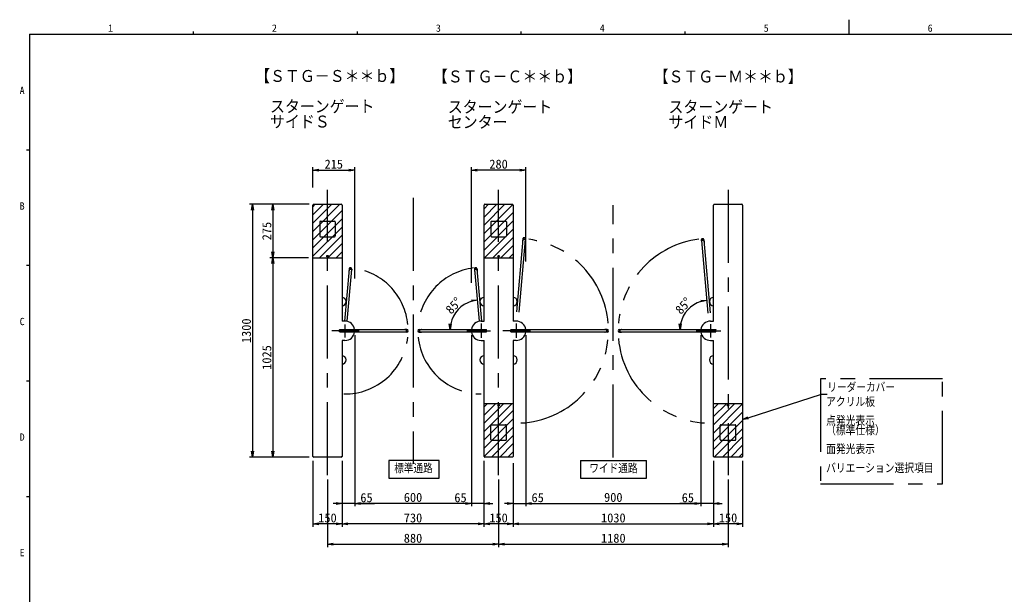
# Model space of a CAD drawing. Extents: x 10 to 587, y 5 to 411.
# Tile 4 of 8: x 12 to 349, y 214 to 411. Entities that reach past the tile are written whole.
import ezdxf
from ezdxf import colors
from ezdxf.entities.mleader import LeaderData, LeaderLine
from ezdxf.math import Vec2, Vec3

# ---------------------------------------------------------------- set-up
doc = ezdxf.new("R2010")
doc.units = 0
doc.header["$LTSCALE"] = 20
doc.linetypes.add('CENTER', pattern=[2, 1.25, -0.25, 0.25, -0.25])
doc.linetypes.add('PHANTOM', pattern=[2.5, 1.25, -0.25, 0.25, -0.25, 0.25, -0.25])
doc.layers.get('0').update_dxf_attribs({"linetype": 'CONTINUOUS'})
for name, color, linetype in [('MAIN10', 6, 'CONTINUOUS'), ('MAIN11', 1, 'CONTINUOUS'), ('WAKU10', 7, 'CONTINUOUS')]:
    doc.layers.add(name, color=color, linetype=linetype)
doc.styles.add('KNJYOKO', font='TXT', dxfattribs={"bigfont": 'BIGFONT'})
doc.dimstyles.new('MAIN1004', dxfattribs={"dimtxt": 3.1, "dimasz": 2, "dimexe": 1, "dimexo": 1.5, "dimgap": 0.09, "dimtad": 1, "dimlfac": 15, "dimdsep": 46, "dimtxsty": 'STANDARD', "dimcen": 0.09, "dimazin": 2, "dimtfac": 0.645161, "dimtdec": 4, "dimtmove": 0, "dimatfit": 3, "dimfxl": 1, "dimtvp": 0.66129, "dimtolj": 1, "dimtzin": 0, "dimarcsym": 0})
pattern_1 = [(45, (0, 0), (-1.414214, 1.414214), [])]

# ---------------------------------------------------------------- blocks, each defined once
blk = doc.blocks.new('_OPEN')
at = {"color": 0, "linetype": 'BYBLOCK', "lineweight": -2}
for p, q in [((-1, 0.166667), (0, 0)), ((0, 0), (-1, -0.166667)), ((0, 0), (-1, 0))]:
    blk.add_line(p, q, dxfattribs=at)
blk = doc.blocks.new('*D2')
at = {"layer": 'MAIN10', "color": 0, "linetype": 'BYBLOCK', "lineweight": -2}
for p, q in [((110.91, 347.71), (90.41, 347.71)), ((91.41, 345.71), (91.41, 263.04)), ((110.91, 261.04), (90.41, 261.04))]:
    blk.add_line(p, q, dxfattribs=at)
at = {"layer": 'MAIN10', "color": 0, "linetype": 'BYBLOCK', "xscale": 2, "yscale": 2, "zscale": 2}
for p, rotation in [((91.41, 347.71), 90), ((91.41, 261.04), 270)]:
    blk.add_blockref('_OPEN', p, dxfattribs=dict(at, rotation=rotation))
at = {"layer": 'MAIN10', "color": 0, "linetype": 'BYBLOCK', "insert": (89.36, 304.38), "char_height": 3.1, "attachment_point": 5, "rotation": 90, "line_spacing_factor": 0.667742}
blk.add_mtext('\\A1;1300', dxfattribs=at)
blk = doc.blocks.new('*D3')
at = {"layer": 'MAIN10', "color": 0, "linetype": 'BYBLOCK', "lineweight": -2}
for p, q in [((117.15, 253.38), (117.15, 230.19)), ((175.81, 253.38), (175.81, 230.19)), ((119.15, 231.19), (173.81, 231.19))]:
    blk.add_line(p, q, dxfattribs=at)
at = {"layer": 'MAIN10', "color": 0, "linetype": 'BYBLOCK', "xscale": 2, "yscale": 2, "zscale": 2, "rotation": 180}
blk.add_blockref('_OPEN', (117.15, 231.19), dxfattribs=at)
at = {"layer": 'MAIN10', "color": 0, "linetype": 'BYBLOCK', "xscale": 2, "yscale": 2, "zscale": 2}
blk.add_blockref('_OPEN', (175.81, 231.19), dxfattribs=at)
at = {"layer": 'MAIN10', "color": 0, "linetype": 'BYBLOCK', "insert": (146.48, 233.24), "char_height": 3.1, "attachment_point": 5, "line_spacing_factor": 0.667742}
blk.add_mtext('\\A1;880', dxfattribs=at)
blk = doc.blocks.new('*D4')
at = {"layer": 'MAIN10', "color": 0, "linetype": 'BYBLOCK', "lineweight": -2}
for p, q in [((180.81, 258.96), (180.81, 237.15)), ((249.48, 259.81), (249.48, 237.15)), ((182.81, 238.15), (247.48, 238.15))]:
    blk.add_line(p, q, dxfattribs=at)
at = {"layer": 'MAIN10', "color": 0, "linetype": 'BYBLOCK', "xscale": 2, "yscale": 2, "zscale": 2, "rotation": 180}
blk.add_blockref('_OPEN', (180.81, 238.15), dxfattribs=at)
at = {"layer": 'MAIN10', "color": 0, "linetype": 'BYBLOCK', "xscale": 2, "yscale": 2, "zscale": 2}
blk.add_blockref('_OPEN', (249.48, 238.15), dxfattribs=at)
at = {"layer": 'MAIN10', "color": 0, "linetype": 'BYBLOCK', "insert": (215.15, 240.2), "char_height": 3.1, "attachment_point": 5, "line_spacing_factor": 0.667742}
blk.add_mtext('\\A1;1030', dxfattribs=at)
blk = doc.blocks.new('*D5')
at = {"layer": 'MAIN10', "color": 0, "linetype": 'BYBLOCK', "lineweight": -2}
for p, q in [((185.15, 302.88), (185.15, 244.19)), ((245.15, 302.88), (245.15, 244.19)), ((187.15, 245.19), (243.15, 245.19))]:
    blk.add_line(p, q, dxfattribs=at)
at = {"layer": 'MAIN10', "color": 0, "linetype": 'BYBLOCK', "xscale": 2, "yscale": 2, "zscale": 2, "rotation": 180}
blk.add_blockref('_OPEN', (185.15, 245.19), dxfattribs=at)
at = {"layer": 'MAIN10', "color": 0, "linetype": 'BYBLOCK', "xscale": 2, "yscale": 2, "zscale": 2}
blk.add_blockref('_OPEN', (245.15, 245.19), dxfattribs=at)
at = {"layer": 'MAIN10', "color": 0, "linetype": 'BYBLOCK', "insert": (215.15, 247.24), "char_height": 3.1, "attachment_point": 5, "line_spacing_factor": 0.667742}
blk.add_mtext('\\A1;900', dxfattribs=at)
blk = doc.blocks.new('*D6')
at = {"layer": 'MAIN10', "color": 0, "linetype": 'BYBLOCK', "lineweight": -2}
for p, q in [((175.81, 253.38), (175.81, 230.19)), ((254.48, 253.38), (254.48, 230.19)), ((177.81, 231.19), (252.48, 231.19))]:
    blk.add_line(p, q, dxfattribs=at)
at = {"layer": 'MAIN10', "color": 0, "linetype": 'BYBLOCK', "xscale": 2, "yscale": 2, "zscale": 2, "rotation": 180}
blk.add_blockref('_OPEN', (175.81, 231.19), dxfattribs=at)
at = {"layer": 'MAIN10', "color": 0, "linetype": 'BYBLOCK', "xscale": 2, "yscale": 2, "zscale": 2}
blk.add_blockref('_OPEN', (254.48, 231.19), dxfattribs=at)
at = {"layer": 'MAIN10', "color": 0, "linetype": 'BYBLOCK', "insert": (215.15, 233.24), "char_height": 3.1, "attachment_point": 5, "line_spacing_factor": 0.667742}
blk.add_mtext('\\A1;1180', dxfattribs=at)
blk = doc.blocks.new('*D7')
at = {"layer": 'MAIN10', "color": 0, "linetype": 'BYBLOCK', "lineweight": -2}
for p, q in [((249.48, 259.81), (249.48, 237.15)), ((259.48, 259.81), (259.48, 237.15)), ((257.48, 238.15), (251.48, 238.15))]:
    blk.add_line(p, q, dxfattribs=at)
at = {"layer": 'MAIN10', "color": 0, "linetype": 'BYBLOCK', "xscale": 2, "yscale": 2, "zscale": 2}
for p, rotation in [((249.48, 238.15), 180), ((259.48, 238.15), 360)]:
    blk.add_blockref('_OPEN', p, dxfattribs=dict(at, rotation=rotation))
at = {"layer": 'MAIN10', "color": 0, "linetype": 'BYBLOCK', "insert": (254.48, 240.2), "char_height": 3.1, "attachment_point": 5, "line_spacing_factor": 0.667742}
blk.add_mtext('\\A1;150', dxfattribs=at)
blk = doc.blocks.new('*D8')
at = {"layer": 'MAIN10', "color": 0, "linetype": 'BYBLOCK', "lineweight": -2}
for p, q in [((170.81, 259.78), (170.81, 237.15)), ((180.81, 257.95), (180.81, 237.15)), ((178.81, 238.15), (172.81, 238.15))]:
    blk.add_line(p, q, dxfattribs=at)
at = {"layer": 'MAIN10', "color": 0, "linetype": 'BYBLOCK', "xscale": 2, "yscale": 2, "zscale": 2}
for p, rotation in [((170.81, 238.15), 180), ((180.81, 238.15), 360)]:
    blk.add_blockref('_OPEN', p, dxfattribs=dict(at, rotation=rotation))
at = {"layer": 'MAIN10', "color": 0, "linetype": 'BYBLOCK', "insert": (175.81, 240.2), "char_height": 3.1, "attachment_point": 5, "line_spacing_factor": 0.667742}
blk.add_mtext('\\A1;150', dxfattribs=at)
blk = doc.blocks.new('*D9')
at = {"layer": 'MAIN10', "color": 0, "linetype": 'BYBLOCK', "lineweight": -2}
for p, q in [((122.15, 259.81), (122.15, 237.15)), ((170.81, 259.78), (170.81, 237.15)), ((168.81, 238.15), (124.15, 238.15))]:
    blk.add_line(p, q, dxfattribs=at)
at = {"layer": 'MAIN10', "color": 0, "linetype": 'BYBLOCK', "xscale": 2, "yscale": 2, "zscale": 2}
for p, rotation in [((122.15, 238.15), 180), ((170.81, 238.15), 360)]:
    blk.add_blockref('_OPEN', p, dxfattribs=dict(at, rotation=rotation))
at = {"layer": 'MAIN10', "color": 0, "linetype": 'BYBLOCK', "insert": (146.48, 240.2), "char_height": 3.1, "attachment_point": 5, "line_spacing_factor": 0.667742}
blk.add_mtext('\\A1;730', dxfattribs=at)
blk = doc.blocks.new('*D10')
at = {"layer": 'MAIN10', "color": 0, "linetype": 'BYBLOCK', "lineweight": -2}
for p, q in [((112.15, 259.81), (112.15, 237.15)), ((122.15, 259.81), (122.15, 237.15)), ((120.15, 238.15), (114.15, 238.15))]:
    blk.add_line(p, q, dxfattribs=at)
at = {"layer": 'MAIN10', "color": 0, "linetype": 'BYBLOCK', "xscale": 2, "yscale": 2, "zscale": 2}
for p, rotation in [((112.15, 238.15), 180), ((122.15, 238.15), 360)]:
    blk.add_blockref('_OPEN', p, dxfattribs=dict(at, rotation=rotation))
at = {"layer": 'MAIN10', "color": 0, "linetype": 'BYBLOCK', "insert": (117.15, 240.2), "char_height": 3.1, "attachment_point": 5, "line_spacing_factor": 0.667742}
blk.add_mtext('\\A1;150', dxfattribs=at)
blk = doc.blocks.new('*D20')
at = {"layer": 'MAIN10', "color": 0, "linetype": 'BYBLOCK', "lineweight": -2}
for p, q in [((110.91, 347.71), (97.41, 347.71)), ((98.41, 345.71), (98.41, 331.38)), ((110.65, 329.38), (97.41, 329.38))]:
    blk.add_line(p, q, dxfattribs=at)
at = {"layer": 'MAIN10', "color": 0, "linetype": 'BYBLOCK', "xscale": 2, "yscale": 2, "zscale": 2}
for p, rotation in [((98.41, 347.71), 90), ((98.41, 329.38), 270)]:
    blk.add_blockref('_OPEN', p, dxfattribs=dict(at, rotation=rotation))
at = {"layer": 'MAIN10', "color": 0, "linetype": 'BYBLOCK', "insert": (96.36, 338.54), "char_height": 3.1, "attachment_point": 5, "rotation": 90, "line_spacing_factor": 0.667742}
blk.add_mtext('\\A1;275', dxfattribs=at)
blk = doc.blocks.new('*D21')
at = {"layer": 'MAIN10', "color": 0, "linetype": 'BYBLOCK', "lineweight": -2}
for p, q in [((110.65, 329.38), (97.41, 329.38)), ((98.41, 327.38), (98.41, 263.04)), ((110.91, 261.04), (97.41, 261.04))]:
    blk.add_line(p, q, dxfattribs=at)
at = {"layer": 'MAIN10', "color": 0, "linetype": 'BYBLOCK', "xscale": 2, "yscale": 2, "zscale": 2}
for p, rotation in [((98.41, 329.38), 90), ((98.41, 261.04), 270)]:
    blk.add_blockref('_OPEN', p, dxfattribs=dict(at, rotation=rotation))
at = {"layer": 'MAIN10', "color": 0, "linetype": 'BYBLOCK', "insert": (96.36, 295.21), "char_height": 3.1, "attachment_point": 5, "rotation": 90, "line_spacing_factor": 0.667742}
blk.add_mtext('\\A1;1025', dxfattribs=at)
blk = doc.blocks.new('*D33')
at = {"layer": 'MAIN10', "color": 0, "linetype": 'BYBLOCK', "lineweight": -2}
blk.add_arc((248.04, 304.78), 10, 106.4585, 168.5415, dxfattribs=at)
at = {"layer": 'MAIN10', "color": 0, "linetype": 'BYBLOCK', "xscale": 2, "yscale": 2, "zscale": 2}
for p, rotation in [((247.17, 314.74), 5.000000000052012), ((238.04, 304.78), 270)]:
    blk.add_blockref('_OPEN', p, dxfattribs=dict(at, rotation=rotation))
at = {"layer": 'MAIN10', "color": 0, "linetype": 'BYBLOCK', "insert": (239.16, 312.92), "char_height": 3.1, "attachment_point": 5, "rotation": 47.5, "line_spacing_factor": 0.667742}
blk.add_mtext('\\A1;85°', dxfattribs=at)
blk = doc.blocks.new('*D34')
at = {"layer": 'MAIN10', "color": 0, "linetype": 'BYBLOCK', "lineweight": -2}
blk.add_arc((169.38, 304.78), 10.11, 106.3293, 168.6707, dxfattribs=at)
at = {"layer": 'MAIN10', "color": 0, "linetype": 'BYBLOCK', "xscale": 2, "yscale": 2, "zscale": 2}
for p, rotation in [((168.5, 314.85), 5.0000000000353), ((159.26, 304.78), 270)]:
    blk.add_blockref('_OPEN', p, dxfattribs=dict(at, rotation=rotation))
at = {"layer": 'MAIN10', "color": 0, "linetype": 'BYBLOCK', "insert": (160.41, 312.99), "char_height": 3.1, "attachment_point": 5, "rotation": 47.5, "line_spacing_factor": 0.667742}
blk.add_mtext('\\A1;85°', dxfattribs=at)
blk = doc.blocks.new('*D35')
at = {"layer": 'MAIN10', "color": 0, "linetype": 'BYBLOCK', "lineweight": -2}
for p, q in [((245.15, 302.88), (245.15, 244.19)), ((249.48, 254.63), (249.48, 244.19)), ((243.15, 245.19), (237.92, 245.19)), ((249.48, 245.19), (245.15, 245.19)), ((251.48, 245.19), (252.48, 245.19))]:
    blk.add_line(p, q, dxfattribs=at)
at = {"layer": 'MAIN10', "color": 0, "linetype": 'BYBLOCK', "xscale": 2, "yscale": 2, "zscale": 2}
for p, rotation in [((245.15, 245.19), 360), ((249.48, 245.19), 180)]:
    blk.add_blockref('_OPEN', p, dxfattribs=dict(at, rotation=rotation))
at = {"layer": 'MAIN10', "color": 0, "linetype": 'BYBLOCK', "insert": (240.71, 247.14), "char_height": 3.1, "attachment_point": 5, "line_spacing_factor": 0.667742}
blk.add_mtext('\\A1;65', dxfattribs=at)
blk = doc.blocks.new('*D36')
at = {"layer": 'MAIN10', "color": 0, "linetype": 'BYBLOCK', "lineweight": -2}
for p, q in [((185.15, 302.88), (185.15, 244.19)), ((180.81, 254.47), (180.81, 244.19)), ((178.81, 245.19), (177.81, 245.19)), ((180.81, 245.19), (185.15, 245.19)), ((187.15, 245.19), (192.01, 245.19))]:
    blk.add_line(p, q, dxfattribs=at)
at = {"layer": 'MAIN10', "color": 0, "linetype": 'BYBLOCK', "xscale": 2, "yscale": 2, "zscale": 2}
blk.add_blockref('_OPEN', (180.81, 245.19), dxfattribs=at)
at = {"layer": 'MAIN10', "color": 0, "linetype": 'BYBLOCK', "xscale": 2, "yscale": 2, "zscale": 2, "rotation": 180}
blk.add_blockref('_OPEN', (185.15, 245.19), dxfattribs=at)
at = {"layer": 'MAIN10', "color": 0, "linetype": 'BYBLOCK', "insert": (189.22, 247.14), "char_height": 3.1, "attachment_point": 5, "line_spacing_factor": 0.667742}
blk.add_mtext('\\A1;65', dxfattribs=at)
blk = doc.blocks.new('*D37')
at = {"layer": 'MAIN10', "color": 0, "linetype": 'BYBLOCK', "lineweight": -2}
for p, q in [((166.48, 302.88), (166.48, 244.19)), ((170.81, 259.81), (170.81, 244.19)), ((164.48, 245.19), (159.97, 245.19)), ((170.81, 245.19), (166.48, 245.19)), ((172.81, 245.19), (173.81, 245.19))]:
    blk.add_line(p, q, dxfattribs=at)
at = {"layer": 'MAIN10', "color": 0, "linetype": 'BYBLOCK', "xscale": 2, "yscale": 2, "zscale": 2}
for p, rotation in [((166.48, 245.19), 360), ((170.81, 245.19), 180)]:
    blk.add_blockref('_OPEN', p, dxfattribs=dict(at, rotation=rotation))
at = {"layer": 'MAIN10', "color": 0, "linetype": 'BYBLOCK', "insert": (162.76, 247.14), "char_height": 3.1, "attachment_point": 5, "line_spacing_factor": 0.667742}
blk.add_mtext('\\A1;65', dxfattribs=at)
blk = doc.blocks.new('*D38')
at = {"layer": 'MAIN10', "color": 0, "linetype": 'BYBLOCK', "lineweight": -2}
for p, q in [((126.48, 302.88), (126.48, 244.19)), ((166.48, 302.88), (166.48, 244.19)), ((164.48, 245.19), (128.48, 245.19))]:
    blk.add_line(p, q, dxfattribs=at)
at = {"layer": 'MAIN10', "color": 0, "linetype": 'BYBLOCK', "xscale": 2, "yscale": 2, "zscale": 2}
for p, rotation in [((126.48, 245.19), 180), ((166.48, 245.19), 360)]:
    blk.add_blockref('_OPEN', p, dxfattribs=dict(at, rotation=rotation))
at = {"layer": 'MAIN10', "color": 0, "linetype": 'BYBLOCK', "insert": (146.48, 247.24), "char_height": 3.1, "attachment_point": 5, "line_spacing_factor": 0.667742}
blk.add_mtext('\\A1;600', dxfattribs=at)
blk = doc.blocks.new('*D39')
at = {"layer": 'MAIN10', "color": 0, "linetype": 'BYBLOCK', "lineweight": -2}
for p, q in [((126.48, 302.88), (126.48, 244.19)), ((122.15, 259.81), (122.15, 244.19)), ((120.15, 245.19), (119.15, 245.19)), ((126.48, 245.19), (122.15, 245.19)), ((128.48, 245.19), (133.32, 245.19))]:
    blk.add_line(p, q, dxfattribs=at)
at = {"layer": 'MAIN10', "color": 0, "linetype": 'BYBLOCK', "xscale": 2, "yscale": 2, "zscale": 2}
for p, rotation in [((122.15, 245.19), 360), ((126.48, 245.19), 180)]:
    blk.add_blockref('_OPEN', p, dxfattribs=dict(at, rotation=rotation))
at = {"layer": 'MAIN10', "color": 0, "linetype": 'BYBLOCK', "insert": (130.53, 247.14), "char_height": 3.1, "attachment_point": 5, "line_spacing_factor": 0.667742}
blk.add_mtext('\\A1;65', dxfattribs=at)
blk = doc.blocks.new('*D40')
at = {"layer": 'MAIN10', "color": 0, "linetype": 'BYBLOCK', "lineweight": -2}
for p, q in [((166.48, 320.81), (166.48, 360.42)), ((183.15, 359.42), (168.48, 359.42)), ((185.15, 328.12), (185.15, 360.42))]:
    blk.add_line(p, q, dxfattribs=at)
at = {"layer": 'MAIN10', "color": 0, "linetype": 'BYBLOCK', "xscale": 2, "yscale": 2, "zscale": 2}
for p, rotation in [((166.48, 359.42), 180), ((185.15, 359.42), 360)]:
    blk.add_blockref('_OPEN', p, dxfattribs=dict(at, rotation=rotation))
at = {"layer": 'MAIN10', "color": 0, "linetype": 'BYBLOCK', "insert": (175.81, 361.47), "char_height": 3.1, "attachment_point": 5, "line_spacing_factor": 0.667742}
blk.add_mtext('\\A1;280', dxfattribs=at)
blk = doc.blocks.new('*D41')
at = {"layer": 'MAIN10', "color": 0, "linetype": 'BYBLOCK', "lineweight": -2}
for p, q in [((112.15, 353.49), (112.15, 360.42)), ((114.15, 359.42), (124.48, 359.42)), ((126.48, 322.31), (126.48, 360.42))]:
    blk.add_line(p, q, dxfattribs=at)
at = {"layer": 'MAIN10', "color": 0, "linetype": 'BYBLOCK', "xscale": 2, "yscale": 2, "zscale": 2, "rotation": 180}
blk.add_blockref('_OPEN', (112.15, 359.42), dxfattribs=at)
at = {"layer": 'MAIN10', "color": 0, "linetype": 'BYBLOCK', "xscale": 2, "yscale": 2, "zscale": 2}
blk.add_blockref('_OPEN', (126.48, 359.42), dxfattribs=at)
at = {"layer": 'MAIN10', "color": 0, "linetype": 'BYBLOCK', "insert": (119.31, 361.47), "char_height": 3.1, "attachment_point": 5, "line_spacing_factor": 0.667742}
blk.add_mtext('\\A1;215', dxfattribs=at)

msp = doc.modelspace()

# ---------------------------------------------------------------- hatches: boundary and pattern name
at = {"layer": 'MAIN10', "linetype": 'CONTINUOUS'}
h = msp.add_hatch(dxfattribs=at)
h.set_pattern_fill('CAE_H1', style=0)
h.set_pattern_definition(pattern_1)
edge = h.paths.add_edge_path()
edge.add_line((112.14765, 347.44226), (112.14765, 329.3756))
edge.add_line((112.14765, 329.3756), (122.14765, 329.3756))
edge.add_line((122.14765, 329.3756), (122.14765, 347.44226))
edge.add_arc((121.88098, 347.44226), 0.26667, 0, 90)
edge.add_line((121.88098, 347.70893), (112.41432, 347.70893))
edge.add_arc((112.41432, 347.44226), 0.26667, 90, 180)
h = msp.add_hatch(dxfattribs=at)
h.set_pattern_fill('CAE_H1', style=0)
h.set_pattern_definition(pattern_1)
edge = h.paths.add_edge_path()
edge.add_line((170.81432, 347.44226), (170.81432, 329.3756))
edge.add_line((170.81432, 329.3756), (180.81432, 329.3756))
edge.add_line((180.81432, 329.3756), (180.81432, 347.44226))
edge.add_arc((180.54765, 347.44226), 0.26667, 0, 90)
edge.add_line((180.54765, 347.70893), (171.08098, 347.70893))
edge.add_arc((171.08098, 347.44226), 0.26667, 90, 180)
h = msp.add_hatch(dxfattribs=at)
h.set_pattern_fill('CAE_H1', style=0)
h.set_pattern_definition(pattern_1)
edge = h.paths.add_edge_path()
edge.add_line((170.81432, 279.3756), (170.81432, 261.30893))
edge.add_arc((171.08098, 261.30893), 0.26667, 180, 270)
edge.add_line((171.08098, 261.04226), (180.54765, 261.04226))
edge.add_arc((180.54765, 261.30893), 0.26667, 270, 360)
edge.add_line((180.81432, 261.30893), (180.81432, 279.3756))
edge.add_line((180.81432, 279.3756), (170.81432, 279.3756))
h = msp.add_hatch(dxfattribs=at)
h.set_pattern_fill('CAE_H1', style=0)
h.set_pattern_definition(pattern_1)
edge = h.paths.add_edge_path()
edge.add_line((249.48098, 261.30893), (249.48098, 279.3756))
edge.add_line((249.48098, 279.3756), (259.48098, 279.3756))
edge.add_line((259.48098, 279.3756), (259.48098, 261.30893))
edge.add_arc((259.21432, 261.30893), 0.26667, 270, 360)
edge.add_line((259.21432, 261.04226), (249.74765, 261.04226))
edge.add_arc((249.74765, 261.30893), 0.26667, 180, 270)

# ---------------------------------------------------------------- linework, layer by layer
at = {"layer": 'MAIN10', "color": 3, "linetype": 'CENTER'}
for p, q in [((146.48098, 349.89013), (146.48098, 258.73228)), ((215.14765, 260.95113), (215.14765, 347.44226)), ((128.05773, 304.3756), (118.62926, 304.3756)), ((123.14765, 306.49317), (123.14765, 302.07752)), ((164.90424, 304.3756), (172.99828, 304.3756)), ((169.81432, 306.9122), (169.81432, 301.93799)), ((186.7244, 304.3756), (177.29593, 304.3756)), ((181.81432, 306.84846), (181.81432, 301.92526)), ((243.5709, 304.3756), (252.03813, 304.3756)), ((248.48098, 306.60959), (248.48098, 302.03474))]:
    msp.add_line(p, q, dxfattribs=at)
at = {"layer": 'MAIN10', "color": 3, "linetype": 'PHANTOM'}
for p, q in [((184.15834, 335.75739), (181.70426, 307.70711)), ((184.9553, 335.68766), (182.50122, 307.63739)), ((184.09774, 335.82961), (184.03789, 335.14556)), ((184.10024, 335.09326), (184.08031, 335.095)), ((184.15544, 335.72418), (184.19155, 335.75448)), ((184.9553, 335.68766), (184.15834, 335.75739)), ((184.1846, 335.82201), (184.94066, 335.75586)), ((184.91712, 335.02179), (184.89719, 335.02353)), ((184.92209, 335.69057), (184.95239, 335.65445)), ((185.02752, 335.74826), (184.96767, 335.06421)), ((245.29683, 335.4162), (245.35668, 334.73214)), ((246.16601, 335.42532), (245.36906, 335.3556)), ((246.16601, 335.42532), (245.36906, 335.3556)), ((245.36906, 335.3556), (246.16601, 335.42532)), ((245.36906, 335.3556), (247.79409, 307.63739)), ((245.40226, 335.3585), (245.37196, 335.32239)), ((246.13975, 335.48994), (245.3837, 335.4238)), ((245.40724, 334.68972), (245.42716, 334.69147)), ((246.16892, 335.39211), (246.13281, 335.42242)), ((246.16601, 335.42532), (248.59104, 307.70711)), ((246.22412, 334.76119), (246.24404, 334.76293)), ((246.22662, 335.49754), (246.28646, 334.81349)), ((124.59106, 325.46337), (123.03759, 307.70711)), ((125.38802, 325.39365), (123.83455, 307.63739)), ((124.53046, 325.5356), (124.47062, 324.85154)), ((124.53296, 324.79924), (124.51304, 324.80099)), ((124.58816, 325.43017), (124.62427, 325.46047)), ((124.59106, 325.46337), (125.38802, 325.39365)), ((124.59106, 325.46337), (125.38802, 325.39365)), ((125.38802, 325.39365), (124.59106, 325.46337)), ((124.61732, 325.528), (125.37338, 325.46185)), ((125.34984, 324.72778), (125.32992, 324.72952)), ((125.35481, 325.39655), (125.38512, 325.36044)), ((125.46024, 325.45425), (125.4004, 324.7702)), ((167.50173, 325.45425), (167.56157, 324.7702)), ((168.3709, 325.46337), (167.57395, 325.39365)), ((168.3709, 325.46337), (167.57395, 325.39365)), ((167.57395, 325.39365), (168.3709, 325.46337)), ((167.57395, 325.39365), (169.12742, 307.63739)), ((167.60716, 325.39655), (167.57685, 325.36044)), ((168.34465, 325.528), (167.58859, 325.46185)), ((167.61213, 324.72778), (167.63205, 324.72952)), ((168.37381, 325.43017), (168.3377, 325.46047)), ((168.3709, 325.46337), (169.92438, 307.70711)), ((168.42901, 324.79924), (168.44893, 324.80099)), ((168.43151, 325.5356), (168.49135, 324.85154)), ((328.01737, 287.87198), (286.19988, 287.87198)), ((286.19988, 287.87198), (286.19988, 251.87463)), ((328.01737, 251.87463), (328.01737, 287.87198)), ((286.19988, 251.87463), (328.01737, 251.87463))]:
    msp.add_line(p, q, dxfattribs=at)
at = {"layer": 'MAIN10', "color": 3, "linetype": 'CONTINUOUS'}
for p, q in [((123.14765, 307.70893), (122.14765, 307.70893)), ((169.81432, 307.70893), (170.81432, 307.70893)), ((181.81432, 307.70893), (180.81432, 307.70893)), ((248.48098, 307.70893), (249.48098, 307.70893)), ((121.38098, 304.7756), (121.31432, 304.70893)), ((121.31432, 304.04226), (121.31432, 304.70893)), ((121.38098, 303.9756), (121.31432, 304.04226)), ((121.38098, 304.7756), (144.28098, 304.7756)), ((121.38098, 303.9756), (144.28098, 303.9756)), ((143.61432, 304.7756), (143.61432, 304.7956)), ((143.61432, 303.9556), (143.61432, 303.9756)), ((144.34765, 304.84226), (143.66098, 304.84226)), ((144.34765, 303.90893), (143.66098, 303.90893)), ((144.24765, 304.7756), (144.28098, 304.74226)), ((144.28098, 304.00893), (144.24765, 303.9756)), ((144.28098, 304.7756), (144.28098, 303.9756)), ((144.28098, 304.7756), (144.28098, 303.9756)), ((144.28098, 303.9756), (144.28098, 304.7756)), ((144.34765, 304.75507), (144.34765, 303.99612)), ((148.61432, 304.84226), (149.30098, 304.84226)), ((148.61432, 304.75507), (148.61432, 303.99612)), ((148.61432, 303.90893), (149.30098, 303.90893)), ((148.68098, 304.7756), (148.68098, 303.9756)), ((148.68098, 304.7756), (148.68098, 303.9756)), ((148.68098, 303.9756), (148.68098, 304.7756)), ((148.71432, 304.7756), (148.68098, 304.74226)), ((148.68098, 304.7756), (171.58098, 304.7756)), ((148.68098, 304.00893), (148.71432, 303.9756)), ((148.68098, 303.9756), (171.58098, 303.9756)), ((149.34765, 304.7756), (149.34765, 304.7956)), ((149.34765, 303.9556), (149.34765, 303.9756)), ((171.58098, 304.7756), (171.64765, 304.70893)), ((171.58098, 303.9756), (171.64765, 304.04226)), ((171.64765, 304.04226), (171.64765, 304.70893)), ((180.04765, 304.7756), (179.98098, 304.70893)), ((179.98098, 304.04226), (179.98098, 304.70893)), ((180.04765, 303.9756), (179.98098, 304.04226)), ((180.04765, 304.7756), (212.94765, 304.7756)), ((180.04765, 303.9756), (212.94765, 303.9756)), ((212.28098, 304.7756), (212.28098, 304.7956)), ((212.28098, 303.9556), (212.28098, 303.9756)), ((213.01432, 304.84226), (212.32765, 304.84226)), ((213.01432, 303.90893), (212.32765, 303.90893)), ((212.91432, 304.7756), (212.94765, 304.74226)), ((212.94765, 304.00893), (212.91432, 303.9756)), ((212.94765, 304.7756), (212.94765, 303.9756)), ((212.94765, 304.7756), (212.94765, 303.9756)), ((212.94765, 303.9756), (212.94765, 304.7756)), ((213.01432, 304.75507), (213.01432, 303.99612)), ((217.28098, 304.84226), (217.96765, 304.84226)), ((217.28098, 304.75507), (217.28098, 303.99612)), ((217.28098, 303.90893), (217.96765, 303.90893)), ((217.34765, 304.7756), (217.34765, 303.9756)), ((217.34765, 304.7756), (217.34765, 303.9756)), ((217.34765, 303.9756), (217.34765, 304.7756)), ((217.38098, 304.7756), (217.34765, 304.74226)), ((217.34765, 304.7756), (250.24765, 304.7756)), ((217.34765, 304.00893), (217.38098, 303.9756)), ((217.34765, 303.9756), (250.24765, 303.9756)), ((218.01432, 304.7756), (218.01432, 304.7956)), ((218.01432, 303.9556), (218.01432, 303.9756)), ((250.24765, 304.7756), (250.31432, 304.70893)), ((250.24765, 303.9756), (250.31432, 304.04226)), ((250.31432, 304.04226), (250.31432, 304.70893)), ((123.14765, 301.04226), (122.14765, 301.04226)), ((169.81432, 301.04226), (170.81432, 301.04226)), ((181.81432, 301.04226), (180.81432, 301.04226)), ((248.48098, 301.04226), (249.48098, 301.04226)), ((155.45417, 259.90771), (138.16346, 259.90771)), ((138.16346, 259.90771), (138.16346, 253.82747)), ((155.45417, 253.82747), (155.45417, 259.90771)), ((203.85946, 259.90771), (226.47039, 259.90771)), ((203.85946, 259.90771), (203.85946, 253.82747)), ((226.47039, 253.82747), (226.47039, 259.90771)), ((138.16346, 253.82747), (155.45417, 253.82747)), ((203.85946, 253.82747), (226.47039, 253.82747))]:
    msp.add_line(p, q, dxfattribs=at)
for centre in [(117.14765, 329.94226), (175.81432, 329.94226), (175.81432, 278.80893), (254.48098, 278.80893)]:
    msp.add_circle(centre, 0.26667, dxfattribs=at)
at = {"layer": 'MAIN10', "color": 3, "linetype": 'PHANTOM'}
for centre, radius, start, end in [((184.08438, 335.14149), 0.04667, 175, 265), ((184.56263, 335.78894), 0.46667, 355, 535), ((184.18634, 335.84193), 0.02, 171.9830387, 265), ((184.56263, 335.78894), 0.4, 358.0169613, 531.9830387), ((184.92118, 335.06828), 0.04667, 265, 355), ((184.9424, 335.77579), 0.02, 265, 358.0169613), ((181.81432, 304.3756), 31.66667, 4.6212978, 82.136083), ((248.48098, 304.3756), 31.66667, 97.3219181, 175.3787022), ((245.76173, 335.45687), 0.46667, 5, 185), ((245.40317, 334.73621), 0.04667, 185, 275), ((245.76173, 335.45687), 0.4, 8.0169613, 181.9830387), ((245.38195, 335.44372), 0.02, 181.9830387, 275), ((246.13801, 335.50987), 0.02, 275, 368.0169613), ((246.23997, 334.80942), 0.04667, 275, 365), ((124.5171, 324.84748), 0.04667, 175, 265), ((124.99535, 325.49492), 0.46667, 355, 535), ((124.61907, 325.54792), 0.02, 171.9830387, 265), ((124.99535, 325.49492), 0.4, 358.0169613, 531.9830387), ((125.35391, 324.77427), 0.04667, 265, 355), ((125.37513, 325.48177), 0.02, 265, 358.0169613), ((123.14765, 304.3756), 21.66667, 5.5511505, 79.0407204), ((169.81432, 304.3756), 21.66667, 96.910089, 174.4488495), ((167.96662, 325.49492), 0.46667, 5, 185), ((167.60806, 324.77427), 0.04667, 185, 275), ((167.96662, 325.49492), 0.4, 8.0169613, 181.9830387), ((167.58684, 325.48177), 0.02, 181.9830387, 275), ((168.3429, 325.54792), 0.02, 275, 368.0169613), ((168.44487, 324.84748), 0.04667, 275, 365), ((123.14765, 304.3756), 21.66667, 269.0449157, 354.1119987), ((169.81432, 304.3756), 21.66667, 185.8880013, 270), ((181.81432, 304.3756), 31.66667, 273.0257494, 355.1154123), ((248.48098, 304.3756), 31.66667, 184.8845877, 270)]:
    msp.add_arc(centre, radius, start, end, dxfattribs=at)
at = {"layer": 'MAIN10', "color": 3, "linetype": 'CONTINUOUS'}
for centre, radius, start, end in [((123.14765, 304.3756), 3.33333, 6.8921026, 90), ((169.81432, 304.3756), 3.33333, 90, 173.1078974), ((181.81432, 304.3756), 3.33333, 6.8921026, 90), ((248.48098, 304.3756), 3.33333, 90, 173.1078974), ((123.14765, 304.3756), 3.33333, 270, 353.1078974), ((143.66098, 304.7956), 0.04667, 90, 180), ((143.66098, 303.9556), 0.04667, 180, 270), ((144.34765, 304.3756), 0.46667, 270, 450), ((144.36765, 304.75507), 0.02, 86.9830387, 180), ((144.36765, 303.99612), 0.02, 180, 273.0169613), ((144.34765, 304.3756), 0.4, 273.0169613, 446.9830387), ((148.61432, 304.3756), 0.46667, 90, 270), ((148.61432, 304.3756), 0.4, 93.0169613, 266.9830387), ((148.59432, 304.75507), 0.02, 0, 93.0169613), ((148.59432, 303.99612), 0.02, 266.9830387, 360), ((149.30098, 304.7956), 0.04667, 0, 90), ((149.30098, 303.9556), 0.04667, 270, 360), ((169.81432, 304.3756), 3.33333, 186.8921026, 270), ((181.81432, 304.3756), 3.33333, 270, 353.1078974), ((212.32765, 304.7956), 0.04667, 90, 180), ((212.32765, 303.9556), 0.04667, 180, 270), ((213.01432, 304.3756), 0.46667, 270, 450), ((213.03432, 304.75507), 0.02, 86.9830387, 180), ((213.03432, 303.99612), 0.02, 180, 273.0169613), ((213.01432, 304.3756), 0.4, 273.0169613, 446.9830387), ((217.28098, 304.3756), 0.46667, 90, 270), ((217.28098, 304.3756), 0.4, 93.0169613, 266.9830387), ((217.26098, 304.75507), 0.02, 0, 93.0169613), ((217.26098, 303.99612), 0.02, 266.9830387, 360), ((217.96765, 304.7956), 0.04667, 0, 90), ((217.96765, 303.9556), 0.04667, 270, 360), ((248.48098, 304.3756), 3.33333, 186.8921026, 270)]:
    msp.add_arc(centre, radius, start, end, dxfattribs=at)
at = {"layer": 'MAIN11', "color": 3, "linetype": 'CENTER'}
for p, q in [((117.14765, 254.88026), (117.14765, 352.67694)), ((175.81432, 254.88026), (175.81432, 352.67694)), ((254.48098, 352.67694), (254.48098, 254.88026))]:
    msp.add_line(p, q, dxfattribs=at)
at = {"layer": 'MAIN11', "color": 7, "linetype": 'CONTINUOUS'}
for p, q in [((112.41432, 347.70893), (121.88098, 347.70893)), ((171.08098, 347.70893), (180.54765, 347.70893)), ((249.74765, 347.70893), (259.21432, 347.70893)), ((112.14765, 329.3756), (112.14765, 347.44226)), ((122.14765, 347.44226), (122.14765, 329.3756)), ((170.81432, 329.3756), (170.81432, 347.44226)), ((180.81432, 347.44226), (180.81432, 329.3756)), ((249.48098, 307.70893), (249.48098, 347.44226)), ((259.48098, 347.44226), (259.48098, 279.44226)), ((114.48098, 341.6556), (114.48098, 336.8556)), ((114.74765, 341.92226), (119.54765, 341.92226)), ((119.81432, 341.6556), (119.81432, 336.8556)), ((173.14765, 341.6556), (173.14765, 336.8556)), ((173.41432, 341.92226), (178.21432, 341.92226)), ((178.48098, 341.6556), (178.48098, 336.8556)), ((114.74765, 336.58893), (119.54765, 336.58893)), ((173.41432, 336.58893), (178.21432, 336.58893)), ((112.14765, 329.3756), (122.14765, 329.3756)), ((112.14765, 329.30893), (112.21432, 329.3756)), ((112.14765, 261.30893), (112.14765, 329.3756)), ((112.16765, 329.30065), (112.14765, 329.30893)), ((112.2226, 329.3556), (112.16765, 329.30065)), ((112.2226, 329.3556), (112.21432, 329.3756)), ((122.0727, 329.3556), (122.08098, 329.3756)), ((122.12765, 329.30065), (122.0727, 329.3556)), ((122.08098, 329.3756), (122.14765, 329.30893)), ((122.12765, 329.30065), (122.14765, 329.30893)), ((122.14765, 329.3556), (122.14765, 307.70893)), ((170.81432, 329.3756), (180.81432, 329.3756)), ((170.81432, 329.30893), (170.88098, 329.3756)), ((170.81432, 307.70893), (170.81432, 329.3756)), ((170.83432, 329.30065), (170.81432, 329.30893)), ((170.88927, 329.3556), (170.83432, 329.30065)), ((170.88927, 329.3556), (170.88098, 329.3756)), ((180.73937, 329.3556), (180.74765, 329.3756)), ((180.79432, 329.30065), (180.73937, 329.3556)), ((180.74765, 329.3756), (180.81432, 329.30893)), ((180.79432, 329.30065), (180.81432, 329.30893)), ((180.81432, 329.3756), (180.81432, 307.70893)), ((122.14765, 301.04226), (122.14765, 261.30893)), ((170.81432, 279.45055), (170.81432, 301.04226)), ((180.81432, 301.04226), (180.81432, 279.45055)), ((249.48098, 279.44226), (249.48098, 301.04226)), ((170.83432, 279.45055), (170.81432, 279.44226)), ((170.88098, 279.3756), (170.81432, 279.44226)), ((180.81432, 279.3756), (170.81432, 279.3756)), ((170.81432, 261.2756), (170.81432, 279.3756)), ((170.83432, 279.45055), (170.88927, 279.3956)), ((170.88927, 279.3956), (170.88098, 279.3756)), ((180.73937, 279.3956), (180.79432, 279.45055)), ((180.73937, 279.3956), (180.74765, 279.3756)), ((180.81432, 279.44226), (180.74765, 279.3756)), ((180.79432, 279.45055), (180.81432, 279.44226)), ((180.81432, 279.3756), (180.81432, 261.30893)), ((249.50098, 279.45055), (249.48098, 279.44226)), ((249.54765, 279.3756), (249.48098, 279.44226)), ((259.48098, 279.3756), (249.48098, 279.3756)), ((249.48098, 261.30893), (249.48098, 279.3756)), ((249.50098, 279.45055), (249.55594, 279.3956)), ((249.55594, 279.3956), (249.54765, 279.3756)), ((259.40603, 279.3956), (259.46098, 279.45055)), ((259.40603, 279.3956), (259.41432, 279.3756)), ((259.48098, 279.44226), (259.41432, 279.3756)), ((259.46098, 279.45055), (259.48098, 279.44226)), ((259.48098, 279.3756), (259.48098, 261.30893)), ((173.14765, 267.0956), (173.14765, 271.8956)), ((173.41432, 272.16226), (178.21432, 272.16226)), ((178.48098, 267.0956), (178.48098, 271.8956)), ((251.81432, 267.0956), (251.81432, 271.8956)), ((252.08098, 272.16226), (256.88098, 272.16226)), ((257.14765, 267.0956), (257.14765, 271.8956)), ((173.41432, 266.82893), (178.21432, 266.82893)), ((252.08098, 266.82893), (256.88098, 266.82893)), ((121.88098, 261.04226), (112.41432, 261.04226)), ((180.54765, 261.04226), (171.08098, 261.04226)), ((259.21432, 261.04226), (249.74765, 261.04226))]:
    msp.add_line(p, q, dxfattribs=at)
for centre, radius, start, end in [((112.41432, 347.44226), 0.26667, 90, 180), ((121.88098, 347.44226), 0.26667, 0, 90), ((171.08098, 347.44226), 0.26667, 90, 180), ((180.54765, 347.44226), 0.26667, 0, 90), ((249.74765, 347.44226), 0.26667, 90, 180), ((259.21432, 347.44226), 0.26667, 0, 90), ((249.76765, 347.42226), 0.26667, 90, 180), ((259.19432, 347.42226), 0.26667, 0, 90), ((114.74765, 341.6556), 0.26667, 90, 180), ((119.54765, 341.6556), 0.26667, 0, 90), ((173.41432, 341.6556), 0.26667, 90, 180), ((178.21432, 341.6556), 0.26667, 0, 90), ((114.74765, 336.8556), 0.26667, 180, 270), ((119.54765, 336.8556), 0.26667, 270, 360), ((173.41432, 336.8556), 0.26667, 180, 270), ((178.21432, 336.8556), 0.26667, 270, 360), ((122.08098, 314.3756), 1.46667, 272.6052513, 447.3947487), ((170.88098, 314.3756), 1.46667, 92.6052513, 267.3947487), ((180.74765, 314.3756), 1.46667, 272.6052513, 447.3947487), ((249.54765, 314.3756), 1.46667, 92.6052513, 267.3947487), ((122.08098, 294.3756), 1.46667, 272.6052513, 447.3947487), ((170.88098, 294.3756), 1.46667, 92.6052513, 267.3947487), ((180.74765, 294.3756), 1.46667, 272.6052513, 447.3947487), ((249.54765, 294.3756), 1.46667, 92.6052513, 267.3947487), ((173.41432, 271.8956), 0.26667, 90, 180), ((178.21432, 271.8956), 0.26667, 0, 90), ((252.08098, 271.8956), 0.26667, 90, 180), ((256.88098, 271.8956), 0.26667, 0, 90), ((173.41432, 267.0956), 0.26667, 180, 270), ((178.21432, 267.0956), 0.26667, 270, 360), ((252.08098, 267.0956), 0.26667, 180, 270), ((256.88098, 267.0956), 0.26667, 270, 360), ((112.41432, 261.30893), 0.26667, 180, 270), ((112.43432, 261.32893), 0.26667, 180, 270), ((121.86098, 261.32893), 0.26667, 270, 360), ((121.88098, 261.30893), 0.26667, 270, 360), ((171.08098, 261.30893), 0.26667, 180, 270), ((180.54765, 261.30893), 0.26667, 270, 360), ((249.74765, 261.30893), 0.26667, 180, 270), ((259.21432, 261.30893), 0.26667, 270, 360)]:
    msp.add_arc(centre, radius, start, end, dxfattribs=at)
at = {"layer": 'WAKU10', "color": 3, "linetype": 'CONTINUOUS'}
for p, q in [((296, 406), (296, 411)), ((15, 406), (577, 406)), ((15, 406), (15, 10)), ((71.2, 406), (71.2, 407)), ((127.4, 406), (127.4, 407)), ((183.6, 406), (183.6, 407)), ((239.8, 406), (239.8, 407)), ((14, 366.4), (15, 366.4)), ((14, 326.8), (15, 326.8)), ((14, 287.2), (15, 287.2)), ((14, 247.6), (15, 247.6))]:
    msp.add_line(p, q, dxfattribs=at)

# ---------------------------------------------------------------- texts
at = {"layer": 'MAIN10', "color": 1, "linetype": 'CONTINUOUS', "attachment_point": 1, "style": 'KNJYOKO'}
for s, insert, char_height, line_spacing_factor in [('{\\H0.93x;{【ＳＴＧ－Ｓ＊＊ｂ】\\P\\P\u3000スターンゲート\\P\u3000サイドＳ}}', (92.33848, 393.86822), 5, 0.672), ('{\\H0.93x;{【ＳＴＧ－Ｃ＊＊ｂ】\\P\\P\u3000スターンゲート\\P\u3000センター}}', (153.28453, 393.69845), 5, 0.672), ('{\\H0.93x;{【ＳＴＧ－Ｍ＊＊ｂ】\\P\\P\u3000スターンゲート\\P\u3000サイドＭ}}', (228.95233, 393.6858), 5, 0.672), ('{\\H0.94x;{アクリル板\\P\\P点発光表示\\P（標準仕様）\\P\\P面発光表示\\P\\Pバリエーション選択項目}}', (288.10244, 281.24676), 3.0999999, 0.667742), ('{\\H0.92x;{標準通路}}', (140.06354, 258.44753), 3.0999999, 0.667742), ('{\\H0.93x;{ワイド通路}}', (206.8996, 258.44753), 3.0999999, 0.667742)]:
    msp.add_mtext(s, dxfattribs=dict(at, insert=insert, char_height=char_height, line_spacing_factor=line_spacing_factor))
at = {"layer": 'WAKU10', "color": 12, "linetype": 'CONTINUOUS', "char_height": 3.0999999, "attachment_point": 1, "line_spacing_factor": 0.667742}
for s, insert in [('{\\H0.81x;{1}}', (41.91496, 409.3747)), ('{\\H0.81x;{2}}', (98.11496, 409.3747)), ('{\\H0.81x;{3}}', (154.31496, 409.3747)), ('{\\H0.81x;{4}}', (210.51496, 409.3747)), ('{\\H0.81x;{5}}', (266.71496, 409.3747)), ('{\\H0.81x;{6}}', (322.91496, 409.3747)), ('{\\H0.81x;{A}}', (11.61101, 387.99742)), ('{\\H0.81x;{B}}', (11.61101, 348.39742)), ('{\\H0.81x;{C}}', (11.61101, 308.79742)), ('{\\H0.81x;{D}}', (11.61101, 269.19742)), ('{\\H0.81x;{E}}', (11.61101, 229.59742))]:
    msp.add_mtext(s, dxfattribs=dict(at, insert=insert))

# ---------------------------------------------------------------- dimensions: what is measured, and where the dimension line sits
at = {"layer": 'MAIN10', "color": 7, "linetype": 'CONTINUOUS'}
for base, p1, p2, picture, middle in [((112.14765, 359.41798), (126.48098, 304.3756), (112.14765, 329.3756), '*D41', (119.31432, 359.91798)), ((185.14765, 359.41798), (166.48098, 304.3756), (185.14765, 304.3756), '*D40', (175.81432, 359.91798)), ((166.48098, 245.18663), (126.48098, 304.3756), (166.48098, 304.3756), '*D38', (146.48098, 245.68663)), ((185.14765, 245.18663), (245.14765, 304.3756), (185.14765, 304.3756), '*D5', (215.14765, 245.68663)), ((122.14765, 238.15329), (112.14765, 261.30893), (122.14765, 261.30893), '*D10', (117.14765, 238.65329)), ((170.81432, 238.15329), (122.14765, 261.30893), (170.81432, 261.2756), '*D9', (146.48098, 238.65329)), ((180.81432, 238.15329), (170.81432, 261.2756), (180.81432, 261.30893), '*D8', (175.81432, 238.65329)), ((180.81432, 238.15329), (249.48098, 261.30893), (180.81432, 261.30893), '*D4', (215.14765, 238.65329)), ((259.48098, 238.15329), (249.48098, 261.30893), (259.48098, 261.30893), '*D7', (254.48098, 238.65329)), ((117.14765, 231.18663), (175.81432, 254.88026), (117.14765, 254.88026), '*D3', (146.48098, 231.68663)), ((175.81432, 231.18663), (254.48098, 254.88026), (175.81432, 254.88026), '*D6', (215.14765, 231.68663))]:
    dim = msp.add_linear_dim(base=base, p1=p1, p2=p2, dimstyle='MAIN1004', override={"dimasz": 2, "dimblk1": 'OPEN', "dimblk2": 'OPEN', "dimsah": 1}, dxfattribs=at)
    dim.commit()
    dim.dimension.update_dxf_attribs({"geometry": picture, "text_midpoint": middle})
for base, p1, p2, picture, middle in [((91.41432, 347.70893), (112.41432, 261.04226), (112.41432, 347.70893), '*D2', (90.91432, 304.3756)), ((98.41432, 347.70893), (112.14765, 329.3756), (112.41432, 347.70893), '*D20', (97.91432, 338.54226)), ((98.41432, 329.3756), (112.41432, 261.04226), (112.14765, 329.3756), '*D21', (97.91432, 295.20893))]:
    dim = msp.add_linear_dim(base=base, p1=p1, p2=p2, angle=90, dimstyle='MAIN1004', override={"dimasz": 2, "dimblk1": 'OPEN', "dimblk2": 'OPEN', "dimsah": 1}, dxfattribs=at)
    dim.commit()
    dim.dimension.update_dxf_attribs({"geometry": picture, "text_midpoint": middle})
for base, line1, line2, picture, middle in [((161.92053, 311.60892), ((168.49625, 314.8517), (167.57395, 325.39365)), ((169.37779, 304.7756), (159.2632, 304.7756)), '*D34', (161.55189, 311.94671)), ((240.67126, 311.53189), ((247.17285, 314.73813), (247.79409, 307.63739)), ((248.04446, 304.7756), (238.04388, 304.7756)), '*D33', (240.30262, 311.86969))]:
    dim = msp.add_angular_dim_2l(base=base, line1=line1, line2=line2, dimstyle='MAIN1004', override={"dimasz": 2, "dimblk1": 'OPEN', "dimblk2": 'OPEN', "dimsah": 1}, dxfattribs=at)
    dim.commit()
    dim.dimension.update_dxf_attribs({"geometry": picture, "text_midpoint": middle, "dimtype": 162})
for base, p1, p2, picture, middle in [((126.48098, 245.18663), (122.14765, 261.30893), (126.48098, 304.3756), '*D39', (130.52676, 245.58663)), ((170.81432, 245.18663), (166.48098, 304.3756), (170.81432, 261.30893), '*D37', (162.76059, 245.58663)), ((180.81432, 245.18663), (185.14765, 304.3756), (180.81432, 279.45055), '*D36', (189.22405, 245.58663)), ((249.48098, 245.18663), (245.14765, 304.3756), (249.48098, 279.44226), '*D35', (240.70551, 245.58663))]:
    dim = msp.add_linear_dim(base=base, p1=p1, p2=p2, dimstyle='MAIN1004', override={"dimasz": 2, "dimblk1": 'OPEN', "dimblk2": 'OPEN', "dimsah": 1, "dimatfit": 0}, dxfattribs=at)
    dim.commit()
    dim.dimension.update_dxf_attribs({"geometry": picture, "text_midpoint": middle, "dimtype": 160})

# ---------------------------------------------------------------- leaders
ml = msp.add_multileader_mtext('STANDARD', dxfattribs=at)
ml.set_content('{\\H0.93x;{リーダーカバー}}', color=7, style='KNJYOKO')
ml.set_leader_properties(color=7, linetype='CONTINUOUS', lineweight=-1)
ml.set_arrow_properties(name='OPEN')
ml.build(insert=Vec2(0, 0))
ml.multileader.update_dxf_attribs({"text_left_attachment_type": 6, "dogleg_length": 0, "arrow_head_size": 2})
ctx = ml.context
ctx.base_point, ctx.char_height, ctx.arrow_head_size, ctx.landing_gap_size, ctx.plane_origin = Vec3(288.50668, 282.61841), 3.0999999, 2, 0.01, Vec3(259.48098, 259.48098)
ctx.left_attachment, ctx.right_attachment = 6, 6
notes = []
notes.append((ctx, [(0, (1, 0, 0), (286.58068, 282.61841), (1, 0), 1.926, [(0, [(259.48098, 273.93478)], 0, [])])]))
ctx.mtext.insert = Vec3(288.50668, 286.21841)
for ctx, leaders in notes:
    for number, flags, end, landing, length, lines in leaders:
        leader = LeaderData()
        leader.index, (leader.has_last_leader_line, leader.has_dogleg_vector, leader.attachment_direction) = number, flags
        leader.last_leader_point, leader.dogleg_vector, leader.dogleg_length = Vec3(end), Vec3(landing), length
        for number, points, colour, breaks in lines:
            line = LeaderLine()
            line.index, line.vertices, line.color, line.breaks = number, Vec3.list(points), colors.encode_raw_color(colour), breaks
            leader.lines.append(line)
        ctx.leaders.append(leader)

doc.saveas('drawing.dxf')
